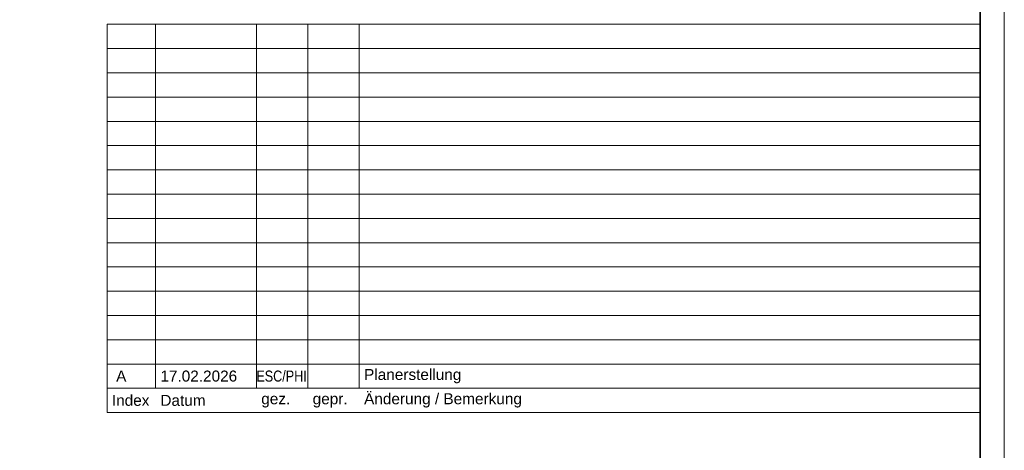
# Model space of a CAD drawing. Extents: x -720 to 300, y 62 to 1162.
# Tile 38 of 256: x 97 to 300, y 362 to 450. Entities that reach past the tile are written whole.
import ezdxf

# ---------------------------------------------------------------- set-up
doc = ezdxf.new("R2010")
doc.units = 0
for name, color, linetype, lineweight in [('iwb_Plankopf Linie', 7, 'Continuous', 13), ('iwb_Plankopf Rahmen', 7, 'Continuous', 35), ('iwb_Plankopf Text', 7, 'Continuous', 18)]:
    doc.layers.add(name, color=color, linetype=linetype, lineweight=lineweight)
doc.styles.add('Arial Narrow', font='ARIALN.TTF')
doc.styles.add('Plankopf', font='arial.ttf')
doc.styles.get("Standard").update_dxf_attribs({"font": 'ARIALN.TTF'})

msp = doc.modelspace()

# ---------------------------------------------------------------- linework, layer by layer
at = {"layer": 'iwb_Plankopf Linie', "ltscale": 0.13}
for p, q in [((295.35, 449.32), (115.35, 449.32)), ((115.35, 369.32), (115.35, 449.32)), ((125.35, 374.32), (125.35, 449.32)), ((146.15, 374.32), (146.15, 449.32)), ((156.75, 374.32), (156.75, 449.32)), ((167.35, 374.32), (167.35, 449.32)), ((295.35, 449.32), (295.35, 369.32)), ((295.35, 444.32), (115.35, 444.32)), ((295.35, 439.32), (115.35, 439.32)), ((295.35, 434.32), (115.35, 434.32)), ((295.35, 429.32), (115.35, 429.32)), ((295.35, 424.32), (115.35, 424.32)), ((295.35, 419.32), (115.35, 419.32)), ((295.35, 414.32), (115.35, 414.32)), ((295.35, 409.32), (115.35, 409.32)), ((295.35, 404.32), (115.35, 404.32)), ((295.35, 399.32), (115.35, 399.32)), ((295.35, 394.32), (115.35, 394.32)), ((295.35, 389.32), (115.35, 389.32)), ((295.35, 384.32), (115.35, 384.32)), ((295.35, 379.32), (115.35, 379.32)), ((295.35, 374.32), (115.35, 374.32)), ((295.35, 369.32), (115.35, 369.32))]:
    msp.add_line(p, q, dxfattribs=at)
at = {"layer": 'iwb_Plankopf Rahmen', "color": 8, "lineweight": 13, "ltscale": 0.13, "true_color": 0x808080}
msp.add_lwpolyline([(300.35, 62.43), (-719.65, 62.43), (-719.65, 1162.43), (300.35, 1162.43), (300.35, 62.43)], close=True, dxfattribs=at)
at = {"layer": 'iwb_Plankopf Rahmen', "ltscale": 0.35}
msp.add_lwpolyline([(-699.65, 67.43), (-699.65, 1157.43), (295.35, 1157.43), (295.35, 67.43), (-599.65, 67.43), (-699.65, 67.43)], close=True, dxfattribs=at)

# ---------------------------------------------------------------- texts
at = {"layer": 'iwb_Plankopf Text', "ltscale": 0.18, "insert": (296.89, 74.51), "char_height": 1.4, "attachment_point": 1, "rotation": 90, "line_spacing_factor": 1.002}
msp.add_mtext('{\\fArial Narrow;\\\\srvnovamd01\\Nova_MD\\TGA\\60202 Pro Potsdam\\04 NB GES Krampnitz\\09 NOVA\\60202-04_AP_NB GES Krampnitz\\TGA\\Elektro\\Leerrohrplanung\\E_Leerrohr_EG.n4m005KRA_ELT_5_LR_00_006_P_A}', dxfattribs=at)
at = {"layer": 'iwb_Plankopf Text', "ltscale": 0.18, "attachment_point": 4, "line_spacing_factor": 0.970891}
for s, insert, char_height, width, style in [(' A', (116.35, 376.82), 2.265, 7.9947, 'Plankopf'), ('17.02.2026', (126.35, 376.82), 2.265, 19.9968, 'Plankopf'), ('ESC/PHI', (146.13, 376.82), 2.27, 7.9904, 'Arial Narrow'), ('Planerstellung', (168.35, 376.82), 2.2655, 125.9917, 'Plankopf'), ('Änderung / Bemerkung', (168.35, 371.82), 2.2655, 126, 'Plankopf'), ('Index', (116.35, 371.82), 2.265, 8, 'Plankopf'), ('Datum', (126.35, 371.82), 2.265, 20, 'Plankopf'), ('gez.', (147.15, 371.82), 2.265, 8, 'Plankopf'), ('gepr.', (157.75, 371.82), 2.265, 8, 'Plankopf')]:
    msp.add_mtext(s, dxfattribs=dict(at, insert=insert, char_height=char_height, width=width, style=style))

doc.saveas('drawing.dxf')
